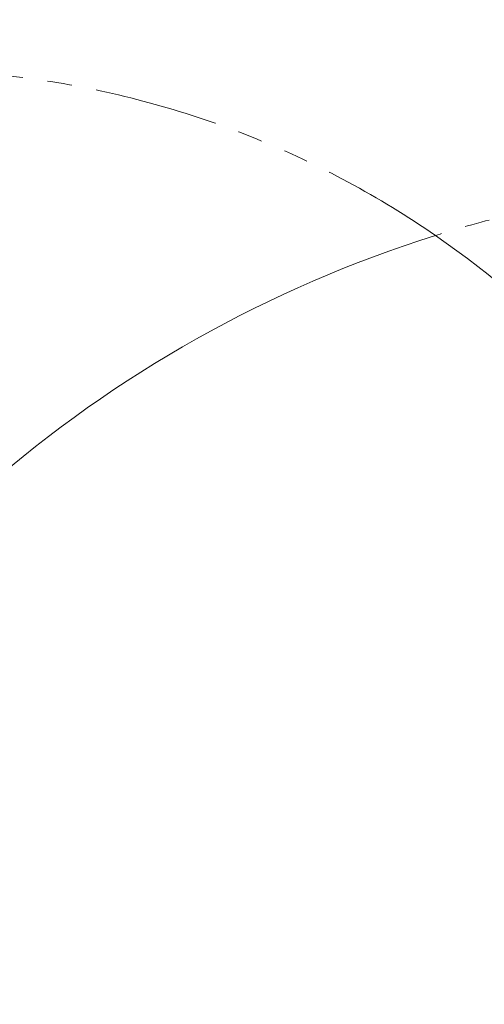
# Model space of a CAD drawing. Header units: millimetres. Extents: x 0 to 14900, y 0 to 10500.
# Tile 13 of 53: x 2740 to 3335, y 6425 to 7687. Entities that reach past the tile are written whole.
import ezdxf

# ---------------------------------------------------------------- set-up
doc = ezdxf.new("R2010")
doc.units = ezdxf.units.MM
doc.header["$LTSCALE"] = 25
doc.linetypes.add('PHANTOM', pattern=[12.7, 6.35, -1.27, 1.27, -1.27, 1.27, -1.27])

msp = doc.modelspace()

# ---------------------------------------------------------------- linework, layer by layer
at = {"color": 7, "linetype": 'Continuous', "lineweight": 18}
for centre, radius, start, end in [((3751.6946825, 5882.6472299), 2479.27, 5.1503552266, 154.8240965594), ((3751.6946825, 5882.6472299), 1601.47, 107.4061649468, 202.5938050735), ((2591.6276826, 6423.5957254), 1199.29, 4.599965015, 55.4006738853)]:
    msp.add_arc(centre, radius, start, end, dxfattribs=at)
at = {"color": 7, "linetype": 'PHANTOM', "lineweight": 18}
for centre, radius, start, end in [((2591.6276826, 6423.5957254), 1199.29, 55.4006738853, 154.6363722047), ((3751.6946825, 5882.6472299), 1601.47, 52.5938832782, 107.4061649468)]:
    msp.add_arc(centre, radius, start, end, dxfattribs=at)

doc.saveas('drawing.dxf')
